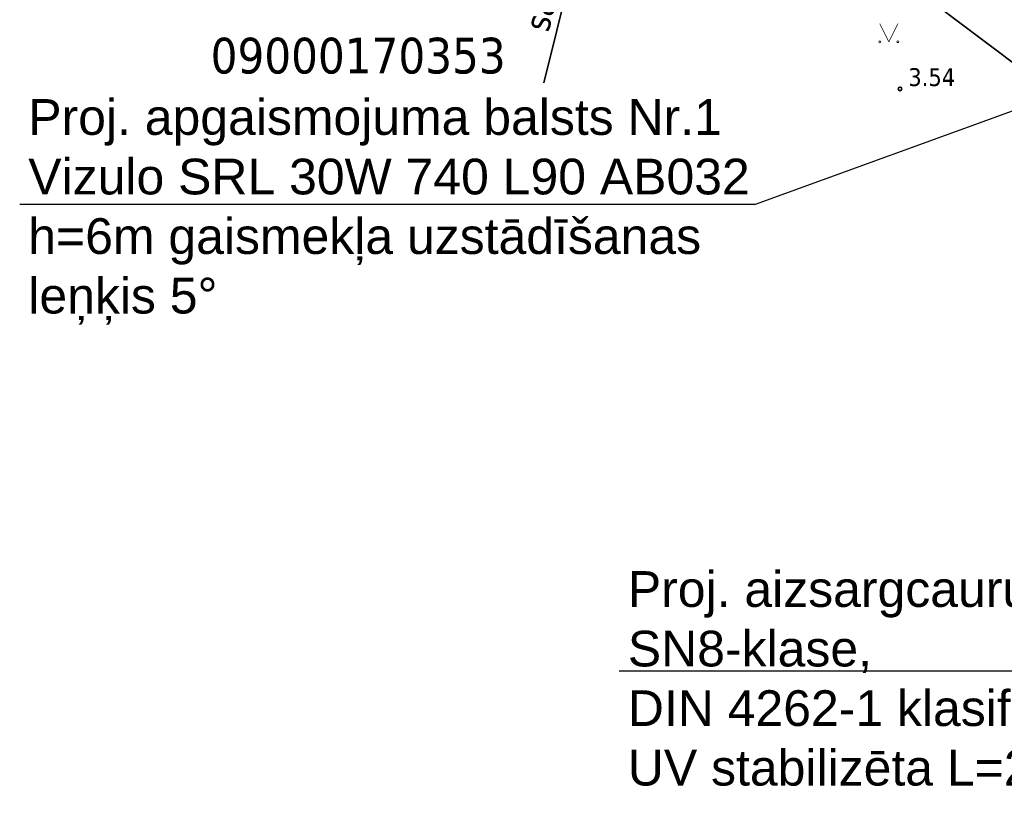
# Model space of a CAD drawing. Header units: metres. Extents: x 479801 to 960259, y 275948 to 557431.
# Tile 17 of 48: x 483295 to 483323, y 276154 to 276176. Entities that reach past the tile are written whole.
import ezdxf
from ezdxf.enums import TextEntityAlignment as Align

# ---------------------------------------------------------------- set-up
doc = ezdxf.new("R2010")
doc.units = ezdxf.units.M
doc.linetypes.add('ADTI_0', pattern=[2, 1, 1])
for name, color, linetype, lineweight in [('APGR_SARK_####_####_#', 1, 'ADTI_0', 35), ('APGR_SARK_####_TKST_#', 240, 'ADTI_0', 9), ('RELJ_AATZ_####_TKST_#', 7, 'ADTI_0', 9), ('RELJ_ELEM_####_####_#', 7, 'ADTI_0', 35), ('RELJ_NOGA_####_####_#', 7, 'ADTI_0', 9), ('rob', 7, 'Continuous', 0), ('ROBZ_PROJ_####_TKST_#', 5, 'Continuous', 9), ('TERT_ELEM_####_####_#', 3, 'ADTI_0', 9), ('vadi', 1, 'Continuous', 0)]:
    doc.layers.add(name, color=color, linetype=linetype, lineweight=lineweight)
doc.styles.get("Standard").update_dxf_attribs({"font": 'wromlats.shx'})
doc.styles.add('Tahoma_05_LT', font='tahoma.ttf', dxfattribs={"height": 0.5})
doc.styles.add('Tahoma_07_CB', font='tahoma.ttf', dxfattribs={"height": 0.7})
doc.styles.add('Tahoma_1_LB', font='tahoma.ttf', dxfattribs={"height": 1})
doc.dimstyles.new('ISO-25', dxfattribs={"dimtxt": 2.5, "dimasz": 2.5, "dimexe": 1.25, "dimexo": 0.625, "dimtad": 1, "dimtxsty": 'Standard', "dimcen": 2.5, "dimadec": 0, "dimazin": 0, "dimtfac": 1, "dimtmove": 0, "dimatfit": 3, "dimfxl": 1, "dimarcsym": 0})

# ---------------------------------------------------------------- blocks, each defined once
blk = doc.blocks.new('PKT')
at = {"layer": 'RELJ_ELEM_####_####_#', "color": 7, "linetype": 'Continuous', "lineweight": 35}
blk.add_circle((0, 0), 0.05, dxfattribs=at)
blk = doc.blocks.new('MAURS')
at = {"layer": 'TERT_ELEM_####_####_#', "color": 92, "linetype": 'Continuous', "lineweight": 9, "true_color": 0x00e100}
for p, q in [((-0.25, 0.5), (0, 0)), ((0, 0), (0.25, 0.5))]:
    blk.add_line(p, q, dxfattribs=at)
for centre, radius in [((-0.25, 0), 0.028), ((0.25, 0), 0.0263)]:
    blk.add_circle(centre, radius, dxfattribs=at)

msp = doc.modelspace()

# ---------------------------------------------------------------- linework, layer by layer
at = {"layer": 'APGR_SARK_####_####_#'}
msp.add_lwpolyline([(483309.66739, 276174.31501), (483311.85206, 276183.11445), (483369.70939, 276139.60912), (483381.08438, 276130.59084), (483405.39463, 276103.04907), (483489.58986, 275965.66643), (483488.64648, 275958.34382)], dxfattribs=at)
at = {"layer": 'RELJ_NOGA_####_####_#'}
msp.add_open_spline([(483338.67504, 276173.62267), (483338.06603, 276174.02245), (483337.45701, 276174.42222), (483336.848, 276174.822), (483336.26649, 276175.20372), (483335.39257, 276174.4601), (483334.762, 276174.764), (483334.03999, 276175.11197), (483333.3701, 276175.5597), (483332.81464, 276176.14859), (483332.47858, 276176.50487), (483332.20411, 276176.89559), (483331.869, 276177.242), (483330.07715, 276179.09428), (483328.35871, 276181.03748), (483326.28773, 276182.58964), (483323.20534, 276184.89983), (483319.98327, 276186.9407), (483316.788, 276189.079), (483315.57533, 276189.89053), (483314.36711, 276190.6694), (483313.103, 276191.421), (483312.6676, 276191.67987), (483312.08732, 276191.70665), (483311.60962, 276191.59826), (483311.4581, 276191.56388), (483311.30885, 276191.49734), (483311.18, 276191.391), (483310.73211, 276191.02134), (483310.37264, 276190.64292), (483310.00896, 276190.21716), (483309.9353, 276190.13093), (483309.87219, 276190.04316), (483309.80755, 276189.94844), (483309.59636, 276189.63898), (483309.25656, 276189.22646), (483309.407, 276188.927), (483309.54871, 276188.64492), (483309.83093, 276188.38574), (483310.07777, 276188.14075), (483310.60598, 276187.6165), (483311.15391, 276187.12977), (483311.672, 276186.608), (483312.40213, 276185.87269), (483312.8392, 276184.81296), (483313.71525, 276184.25456), (483314.38283, 276183.82904), (483315.05042, 276183.40352), (483315.718, 276182.978)], degree=3, knots=[0, 0, 0, 0, 0.04801574, 0.04801574, 0.04801574, 0.09386296, 0.09386296, 0.09386296, 0.14635848, 0.14635848, 0.14635848, 0.17811853, 0.17811853, 0.17811853, 0.34793974, 0.34793974, 0.34793974, 0.60069707, 0.60069707, 0.60069707, 0.69662389, 0.69662389, 0.69662389, 0.7296638, 0.7296638, 0.7296638, 0.74014355, 0.74014355, 0.74014355, 0.77657176, 0.77657176, 0.77657176, 0.78394978, 0.78394978, 0.78394978, 0.80805456, 0.80805456, 0.80805456, 0.8307607, 0.8307607, 0.8307607, 0.87934813, 0.87934813, 0.87934813, 0.94782123, 0.94782123, 0.94782123, 1, 1, 1, 1], dxfattribs=at)

# ---------------------------------------------------------------- block references
at = {"layer": 'RELJ_ELEM_####_####_#', "color": 7, "linetype": 'Continuous', "lineweight": 20, "ltscale": 0.7, "true_color": 0xffffff}
msp.add_blockref('PKT', (483319.63576, 276174.14174), dxfattribs=at)
at = {"layer": 'TERT_ELEM_####_####_#', "color": 92, "linetype": 'Continuous', "lineweight": 9, "ltscale": 0.7, "true_color": 0x00e100}
msp.add_blockref('MAURS', (483319.32333, 276175.46251), dxfattribs=at)

# ---------------------------------------------------------------- texts
at = {"layer": 'APGR_SARK_####_TKST_#', "style": 'Tahoma_07_CB'}
msp.add_text('sark.līn.', height=0.7, rotation=76.056903, dxfattribs=at).set_placement((483310.19009, 276177.29187), align=Align.CENTER)
at = {"layer": 'RELJ_AATZ_####_TKST_#', "style": 'Tahoma_05_LT'}
msp.add_text('3.54', height=0.5, dxfattribs=at).set_placement((483319.86641, 276174.72151), align=Align.TOP_LEFT)
at = {"layer": 'rob', "color": 230, "linetype": 'Continuous', "char_height": 1, "width": 87.3168193, "attachment_point": 4}
for s, insert in [('{\\fArial|b0|i0|c0|p39;Proj. apgaismojuma balsts Nr.1\\PVizulo SRL 30W 740 L90 AB032\\Ph=6m gaismekļa uzstādīšanas\\Pleņķis 5%%D}', (483295.24058, 276170.70105)), ('{\\fArial|b0|i0|c0|p39;Proj. aizsargcaurule 110mm\\PSN8-klase, \\PDIN 4262-1 klasifikācijā R3 tipa,\\PUV stabilizēta L=23m}', (483312.01932, 276157.63478))]:
    msp.add_mtext(s, dxfattribs=dict(at, insert=insert))
at = {"layer": 'ROBZ_PROJ_####_TKST_#', "style": 'Tahoma_1_LB'}
msp.add_text('09000170353', height=1, dxfattribs=at).set_placement((483300.34406, 276174.57362))

# ---------------------------------------------------------------- leaders
at = {"layer": 'vadi', "color": 230, "linetype": 'Continuous', "lineweight": 0}
for points in [[(483333.50622, 276177.42105), (483315.57986, 276170.9091), (483294.99998, 276170.91019)], [(483351.20355, 276164.6644), (483332.3586, 276157.84283), (483311.77871, 276157.84392)]]:
    msp.add_leader(points, dimstyle='ISO-25', override={"dimasz": 1.5, "dimtad": 0}, dxfattribs=at)

doc.saveas('drawing.dxf')
